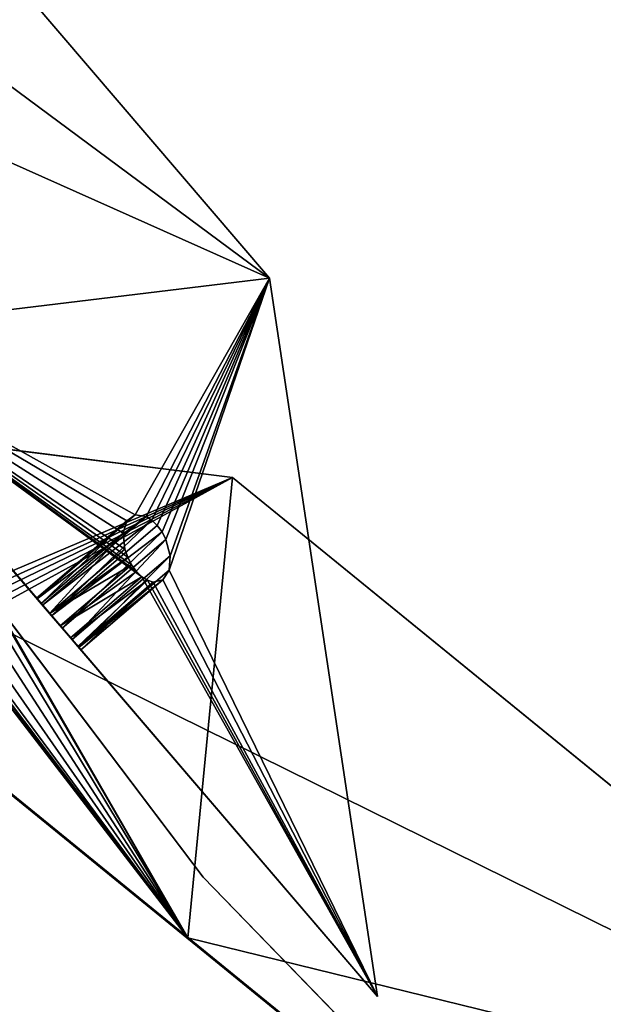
# Model space of a CAD drawing. Extents: x 0.3 to 17.2, y 0.3 to 17.2.
# Tile 45 of 256: x 4.011 to 4.511, y 4.713 to 5.558. Entities that reach past the tile are written whole.
import ezdxf

# ---------------------------------------------------------------- set-up
doc = ezdxf.new("R2010")
doc.units = 0
doc.header["$MEASUREMENT"] = 0
doc.layers.get('0').update_dxf_attribs({"linetype": 'CONTINUOUS'})

# ---------------------------------------------------------------- blocks, each defined once
blk = doc.blocks.new('LUXORE_PLAFON_STL_1')
at = {"color": 0}
for p, q in [((3.62924, 6.03237, -2.13297), (4.22491, 5.33583, -4.9316)), ((3.62924, 6.03237, -2.13297), (4.22491, 5.33583, -4.9316)), ((3.521, 5.65065, -1.53902), (4.31736, 4.71944, -5.2805)), ((3.521, 5.65065, -1.53902), (4.31736, 4.71944, -5.2805)), ((3.72198, 5.41217, -5.19685), (4.16789, 4.82168, -5.19685)), ((4.16789, 4.82168, -5.15748), (3.72198, 5.41217, -5.15748)), ((4.16789, 4.82168, -5.15748), (3.72198, 5.41217, -5.15748)), ((3.72198, 5.41217, -5.19685), (4.16789, 4.82168, -5.19685)), ((4.22491, 5.33583, -4.9316), (3.83102, 5.28814, -5.52556)), ((4.22491, 5.33583, -4.9316), (3.83102, 5.28814, -5.52556)), ((4.31736, 4.71944, -5.2805), (4.22491, 5.33583, -4.9316)), ((4.31736, 4.71944, -5.2805), (4.22491, 5.33583, -4.9316)), ((3.83102, 5.28814, -5.52556), (4.31736, 4.71944, -5.2805)), ((3.83102, 5.28814, -5.52556), (4.31736, 4.71944, -5.2805)), ((4.38523, 4.58129, -1.82259), (3.5369, 5.27261, -1.82259)), ((3.5369, 5.27261, -1.78322), (4.38523, 4.58129, -1.78322)), ((4.38523, 4.58129, -1.82259), (3.5369, 5.27261, -1.82259)), ((3.5369, 5.27261, -1.78322), (4.38523, 4.58129, -1.78322)), ((4.52466, 4.46842, -5.52556), (3.57483, 5.24246, -1.78407)), ((3.57483, 5.24246, -1.78407), (4.19324, 5.16466, -2.13297)), ((4.1549, 4.76974, -1.53902), (3.57483, 5.24246, -1.78407)), ((4.52466, 4.46842, -5.52556), (3.57483, 5.24246, -1.78407)), ((4.1549, 4.76974, -1.53902), (3.57483, 5.24246, -1.78407)), ((3.57483, 5.24246, -1.78407), (4.19324, 5.16466, -2.13297)), ((4.19324, 5.16466, -2.13297), (4.1549, 4.76974, -1.53902)), ((4.19324, 5.16466, -2.13297), (4.1549, 4.76974, -1.53902)), ((4.19324, 5.16466, -2.13297), (4.90371, 4.58567, -4.9316)), ((4.19324, 5.16466, -2.13297), (4.90371, 4.58567, -4.9316)), ((4.02553, 5.0607, -5.25247), (4.10973, 5.13271, -5.25247)), ((4.02553, 5.0607, -5.25247), (4.10973, 5.13271, -5.25247)), ((4.03016, 5.05527, -5.24028), (4.11912, 5.13134, -5.24028)), ((4.03016, 5.05527, -5.24028), (4.11912, 5.13134, -5.24028)), ((4.10973, 5.13271, -5.25247), (4.10262, 5.12748, -5.26659)), ((4.10973, 5.13271, -5.25247), (4.10262, 5.12748, -5.26659)), ((4.11912, 5.13134, -5.24028), (4.10973, 5.13271, -5.25247)), ((4.11912, 5.13134, -5.24028), (4.10973, 5.13271, -5.25247)), ((4.12399, 5.12822, -5.23581), (4.11912, 5.13134, -5.24028)), ((4.12399, 5.12822, -5.23581), (4.11912, 5.13134, -5.24028)), ((4.0251, 5.06119, -5.26659), (4.10262, 5.12748, -5.26659)), ((4.0251, 5.06119, -5.26659), (4.10262, 5.12748, -5.26659)), ((4.03016, 5.05527, -5.24028), (4.12399, 5.12822, -5.23581)), ((4.03016, 5.05527, -5.24028), (4.12399, 5.12822, -5.23581)), ((4.12399, 5.12822, -5.23581), (4.03796, 5.04616, -5.23279)), ((4.12399, 5.12822, -5.23581), (4.03796, 5.04616, -5.23279)), ((4.12862, 5.1237, -5.23279), (4.03796, 5.04616, -5.23279)), ((4.12862, 5.1237, -5.23279), (4.03796, 5.04616, -5.23279)), ((4.10262, 5.12748, -5.26659), (4.09941, 5.11686, -5.2794)), ((4.10262, 5.12748, -5.26659), (4.09941, 5.11686, -5.2794)), ((4.12862, 5.1237, -5.23279), (4.12399, 5.12822, -5.23581)), ((4.12862, 5.1237, -5.23279), (4.12399, 5.12822, -5.23581)), ((4.13272, 5.11802, -5.23141), (4.12862, 5.1237, -5.23279)), ((4.13272, 5.11802, -5.23141), (4.12862, 5.1237, -5.23279)), ((4.02899, 5.05664, -5.2794), (4.09941, 5.11686, -5.2794)), ((4.02899, 5.05664, -5.2794), (4.09941, 5.11686, -5.2794)), ((4.13272, 5.11802, -5.23141), (4.03796, 5.04616, -5.23279)), ((4.13272, 5.11802, -5.23141), (4.03796, 5.04616, -5.23279)), ((4.13272, 5.11802, -5.23141), (4.04712, 5.03545, -5.23173)), ((4.13272, 5.11802, -5.23141), (4.04712, 5.03545, -5.23173)), ((4.09941, 5.11686, -5.2794), (4.10084, 5.10328, -5.28795)), ((4.09941, 5.11686, -5.2794), (4.10084, 5.10328, -5.28795)), ((4.13607, 5.11152, -5.23173), (4.13272, 5.11802, -5.23141)), ((4.13607, 5.11152, -5.23173), (4.13272, 5.11802, -5.23141)), ((4.13607, 5.11152, -5.23173), (4.04712, 5.03545, -5.23173)), ((4.13607, 5.11152, -5.23173), (4.04712, 5.03545, -5.23173)), ((4.13975, 5.09761, -5.23735), (4.13607, 5.11152, -5.23173)), ((4.13975, 5.09761, -5.23735), (4.13607, 5.11152, -5.23173)), ((4.03631, 5.04809, -5.28795), (4.10084, 5.10328, -5.28795)), ((4.03631, 5.04809, -5.28795), (4.10084, 5.10328, -5.28795)), ((4.10323, 5.09634, -5.28997), (4.03631, 5.04809, -5.28795)), ((4.10323, 5.09634, -5.28997), (4.03631, 5.04809, -5.28795)), ((4.13975, 5.09761, -5.23735), (4.05555, 5.02559, -5.23735)), ((4.13975, 5.09761, -5.23735), (4.05555, 5.02559, -5.23735)), ((4.10084, 5.10328, -5.28795), (4.10323, 5.09634, -5.28997)), ((4.10084, 5.10328, -5.28795), (4.10323, 5.09634, -5.28997)), ((4.10323, 5.09634, -5.28997), (4.10657, 5.08984, -5.2903)), ((4.10323, 5.09634, -5.28997), (4.10657, 5.08984, -5.2903)), ((4.13883, 5.08514, -5.24835), (4.13975, 5.09761, -5.23735)), ((4.13883, 5.08514, -5.24835), (4.13975, 5.09761, -5.23735)), ((4.10657, 5.08984, -5.2903), (4.03631, 5.04809, -5.28795)), ((4.10657, 5.08984, -5.2903), (4.03631, 5.04809, -5.28795)), ((4.04536, 5.0375, -5.2903), (4.10657, 5.08984, -5.2903)), ((4.04536, 5.0375, -5.2903), (4.10657, 5.08984, -5.2903)), ((4.10657, 5.08984, -5.2903), (4.11068, 5.08417, -5.28891)), ((4.10657, 5.08984, -5.2903), (4.11068, 5.08417, -5.28891)), ((4.11068, 5.08417, -5.28891), (4.04536, 5.0375, -5.2903)), ((4.11068, 5.08417, -5.28891), (4.04536, 5.0375, -5.2903)), ((4.1153, 5.07964, -5.2859), (4.04536, 5.0375, -5.2903)), ((4.1153, 5.07964, -5.2859), (4.04536, 5.0375, -5.2903)), ((4.1153, 5.07964, -5.2859), (4.05409, 5.02729, -5.2859)), ((4.1153, 5.07964, -5.2859), (4.05409, 5.02729, -5.2859)), ((4.13883, 5.08514, -5.24835), (4.06131, 5.01885, -5.24835)), ((4.13883, 5.08514, -5.24835), (4.06131, 5.01885, -5.24835)), ((4.11068, 5.08417, -5.28891), (4.1153, 5.07964, -5.2859)), ((4.11068, 5.08417, -5.28891), (4.1153, 5.07964, -5.2859)), ((4.1153, 5.07964, -5.2859), (4.12018, 5.07652, -5.28143)), ((4.1153, 5.07964, -5.2859), (4.12018, 5.07652, -5.28143)), ((4.13352, 5.07698, -5.26221), (4.13883, 5.08514, -5.24835)), ((4.13352, 5.07698, -5.26221), (4.13883, 5.08514, -5.24835)), ((4.12018, 5.07652, -5.28143), (4.05409, 5.02729, -5.2859)), ((4.12018, 5.07652, -5.28143), (4.05409, 5.02729, -5.2859)), ((4.12018, 5.07652, -5.28143), (4.06049, 5.01981, -5.27576)), ((4.12018, 5.07652, -5.28143), (4.06049, 5.01981, -5.27576)), ((4.12503, 5.075, -5.27576), (4.06049, 5.01981, -5.27576)), ((4.12503, 5.075, -5.27576), (4.06049, 5.01981, -5.27576)), ((4.13352, 5.07698, -5.26221), (4.0631, 5.01676, -5.26221)), ((4.13352, 5.07698, -5.26221), (4.0631, 5.01676, -5.26221)), ((4.12018, 5.07652, -5.28143), (4.12503, 5.075, -5.27576)), ((4.12018, 5.07652, -5.28143), (4.12503, 5.075, -5.27576)), ((4.12503, 5.075, -5.27576), (4.13352, 5.07698, -5.26221)), ((4.12503, 5.075, -5.27576), (4.13352, 5.07698, -5.26221)), ((4.02899, 5.05664, -5.2794), (4.0251, 5.06119, -5.26659)), ((4.0251, 5.06119, -5.26659), (4.02553, 5.0607, -5.25247)), ((4.0251, 5.06119, -5.26659), (4.02553, 5.0607, -5.25247)), ((4.02899, 5.05664, -5.2794), (4.0251, 5.06119, -5.26659)), ((4.02553, 5.0607, -5.25247), (4.03016, 5.05527, -5.24028)), ((4.02553, 5.0607, -5.25247), (4.03016, 5.05527, -5.24028)), ((4.03631, 5.04809, -5.28795), (4.02899, 5.05664, -5.2794)), ((4.03631, 5.04809, -5.28795), (4.02899, 5.05664, -5.2794)), ((4.03016, 5.05527, -5.24028), (4.03796, 5.04616, -5.23279)), ((4.03016, 5.05527, -5.24028), (4.03796, 5.04616, -5.23279)), ((4.04536, 5.0375, -5.2903), (4.03631, 5.04809, -5.28795)), ((4.04536, 5.0375, -5.2903), (4.03631, 5.04809, -5.28795)), ((4.03796, 5.04616, -5.23279), (4.04712, 5.03545, -5.23173)), ((4.03796, 5.04616, -5.23279), (4.04712, 5.03545, -5.23173)), ((4.05409, 5.02729, -5.2859), (4.04536, 5.0375, -5.2903)), ((4.05409, 5.02729, -5.2859), (4.04536, 5.0375, -5.2903)), ((4.04712, 5.03545, -5.23173), (4.05555, 5.02559, -5.23735)), ((4.04712, 5.03545, -5.23173), (4.05555, 5.02559, -5.23735)), ((4.06049, 5.01981, -5.27576), (4.05409, 5.02729, -5.2859)), ((4.06049, 5.01981, -5.27576), (4.05409, 5.02729, -5.2859)), ((4.05555, 5.02559, -5.23735), (4.06131, 5.01885, -5.24835)), ((4.05555, 5.02559, -5.23735), (4.06131, 5.01885, -5.24835)), ((4.0631, 5.01676, -5.26221), (4.06049, 5.01981, -5.27576)), ((4.0631, 5.01676, -5.26221), (4.06049, 5.01981, -5.27576)), ((4.06131, 5.01885, -5.24835), (4.0631, 5.01676, -5.26221)), ((4.06131, 5.01885, -5.24835), (4.0631, 5.01676, -5.26221)), ((4.16789, 4.82168, -5.19685), (4.68299, 4.29047, -5.19685)), ((4.68299, 4.29047, -5.15748), (4.16789, 4.82168, -5.15748)), ((4.16789, 4.82168, -5.15748), (4.16789, 4.82168, -5.19685)), ((4.16789, 4.82168, -5.15748), (4.16789, 4.82168, -5.19685)), ((4.68299, 4.29047, -5.15748), (4.16789, 4.82168, -5.15748)), ((4.16789, 4.82168, -5.19685), (4.68299, 4.29047, -5.19685)), ((4.1549, 4.76974, -1.53902), (5.10474, 3.9957, -5.2805)), ((4.1549, 4.76974, -1.53902), (5.10474, 3.9957, -5.2805))]:
    blk.add_line(p, q, dxfattribs=at)
mesh = blk.add_polyface(dxfattribs=at)
corners = [(1.90166, 9.4846, -1.84228), (1.90166, 7.94244, -1.84228), (1.85836, 8.71352, -1.84228), (2.03103, 10.24599, -1.84228), (2.03103, 7.18105, -1.84228), (2.24483, 10.98811, -1.84228), (2.14824, 9.09775, -1.84228), (2.23745, 9.86102, -1.84228), (2.41467, 10.60876, -1.84228), (2.54037, 11.70162, -1.84228), (2.6775, 11.33088, -1.84228), (2.91395, 12.37755, -1.84228), (3.02239, 12.0176, -1.84228), (3.36085, 13.00741, -1.84228), (3.44466, 12.65964, -1.84228), (3.87547, 13.58327, -1.84228), (3.93862, 13.24831, -1.84228), (4.45133, 14.09788, -1.84228), (4.49758, 13.77566, -1.84228), (5.08119, 14.54479, -1.84228), (5.11398, 14.23456, -1.84228), (5.75712, 14.91837, -1.84228), (5.77948, 14.61879, -1.84228), (6.47063, 15.21391, -1.84228), (6.4851, 14.92316, -1.84228), (7.21275, 15.42771, -1.84228), (7.22127, 15.14356, -1.84228), (7.97414, 15.55708, -1.84228), (7.97806, 15.277, -1.84228), (8.74522, 15.60038, -1.84228), (8.74522, 15.32168, -1.84228), (9.5163, 15.55708, -1.84228), (9.51238, 15.277, -1.84228), (10.26917, 15.14356, -1.84228), (10.27769, 15.42771, -1.84228), (11.00534, 14.92316, -1.84228), (11.0198, 15.21391, -1.84228), (11.71096, 14.61879, -1.84228), (11.73332, 14.91837, -1.84228), (12.37646, 14.23456, -1.84228), (12.40925, 14.54479, -1.84228), (12.99286, 13.77566, -1.84228), (13.03911, 14.09788, -1.84228), (13.55182, 13.24831, -1.84228), (13.61496, 13.58327, -1.84228), (14.04578, 12.65964, -1.84228), (14.12958, 13.00741, -1.84228), (14.46805, 12.0176, -1.84228), (14.57649, 12.37755, -1.84228), (14.81294, 11.33088, -1.84228), (14.95007, 11.70162, -1.84228), (15.07577, 10.60876, -1.84228), (15.24561, 10.98811, -1.84228), (15.25298, 9.86102, -1.84228), (15.45941, 10.24599, -1.84228), (15.3422, 9.09775, -1.84228), (15.3422, 8.32929, -1.84228), (2.14824, 8.32929, -1.84228), (2.24483, 6.43893, -1.84228), (2.23745, 7.56603, -1.84228), (2.41467, 6.81828, -1.84228), (2.54037, 5.72542, -1.84228), (2.6775, 6.09616, -1.84228), (2.91395, 5.04949, -1.84228), (3.02239, 5.40944, -1.84228), (3.36085, 4.41963, -1.84228), (3.44466, 4.7674, -1.84228), (3.87547, 3.84377, -1.84228), (3.93862, 4.17873, -1.84228), (4.45133, 3.32916, -1.84228), (4.49758, 3.65138, -1.84228), (5.08119, 2.88225, -1.84228), (5.11398, 3.19248, -1.84228), (5.75712, 2.50867, -1.84228), (5.77948, 2.80825, -1.84228), (6.47063, 2.21313, -1.84228), (6.4851, 2.50388, -1.84228), (7.21275, 1.99933, -1.84228), (7.22127, 2.28349, -1.84228), (7.97414, 1.86996, -1.84228), (7.97806, 2.15004, -1.84228), (8.74522, 1.82666, -1.84228), (8.74522, 2.10536, -1.84228), (9.51238, 2.15004, -1.84228), (9.5163, 1.86996, -1.84228), (10.26917, 2.28349, -1.84228), (10.27769, 1.99933, -1.84228), (11.00534, 2.50388, -1.84228), (11.0198, 2.21313, -1.84228), (11.71096, 2.80825, -1.84228), (11.73332, 2.50867, -1.84228), (12.37646, 3.19248, -1.84228), (12.40925, 2.88225, -1.84228), (12.99286, 3.65138, -1.84228), (13.03911, 3.32916, -1.84228), (13.55182, 4.17873, -1.84228), (13.61496, 3.84377, -1.84228), (14.04578, 4.7674, -1.84228), (14.12958, 4.41963, -1.84228), (14.46805, 5.40944, -1.84228), (14.57649, 5.04949, -1.84228), (14.81294, 6.09616, -1.84228), (14.95007, 5.72542, -1.84228), (15.07577, 6.81828, -1.84228), (15.24561, 6.43893, -1.84228), (15.25298, 7.56603, -1.84228), (15.45941, 7.18105, -1.84228), (15.58878, 9.4846, -1.84228), (15.58878, 7.94244, -1.84228), (15.63208, 8.71352, -1.84228)]
mesh.append_faces([[corners[k] for k in face] for face in [(0, 1, 2), (108, 107, 109)]], dxfattribs={"vtx0": -1, "color": 0})
mesh.append_faces([[corners[k] for k in face] for face in [(1, 3, 4), (6, 5, 7), (7, 5, 8), (8, 9, 10), (10, 11, 12), (12, 13, 14), (14, 15, 16), (16, 17, 18), (18, 19, 20), (20, 21, 22), (22, 23, 24), (24, 25, 26), (26, 27, 28), (28, 29, 30), (30, 31, 32), (32, 31, 33), (33, 34, 35), (35, 36, 37), (37, 38, 39), (39, 40, 41), (41, 42, 43), (43, 44, 45), (45, 46, 47), (47, 48, 49), (49, 50, 51), (51, 52, 53), (53, 54, 55), (55, 54, 56), (4, 57, 58), (57, 4, 6), (58, 60, 61), (61, 62, 63), (63, 64, 65), (65, 66, 67), (67, 68, 69), (69, 70, 71), (71, 72, 73), (73, 74, 75), (75, 76, 77), (77, 78, 79), (79, 80, 81), (81, 83, 84), (84, 85, 86), (86, 87, 88), (88, 89, 90), (90, 91, 92), (92, 93, 94), (94, 95, 96), (96, 97, 98), (98, 99, 100), (100, 101, 102), (102, 103, 104), (104, 105, 106), (106, 107, 108)]], dxfattribs={"vtx0": -1, "vtx1": -1, "color": 0})
mesh.append_faces([[corners[k] for k in face] for face in [(4, 5, 6), (106, 56, 54)]], dxfattribs={"vtx0": -1, "vtx1": -1, "vtx2": -1, "color": 0})
mesh.append_faces([[corners[k] for k in face] for face in [(1, 0, 3), (4, 3, 5), (8, 5, 9), (10, 9, 11), (12, 11, 13), (14, 13, 15), (16, 15, 17), (18, 17, 19), (20, 19, 21), (22, 21, 23), (24, 23, 25), (26, 25, 27), (28, 27, 29), (30, 29, 31), (33, 31, 34), (35, 34, 36), (37, 36, 38), (39, 38, 40), (41, 40, 42), (43, 42, 44), (45, 44, 46), (47, 46, 48), (49, 48, 50), (51, 50, 52), (53, 52, 54), (58, 57, 59), (58, 59, 60), (61, 60, 62), (63, 62, 64), (65, 64, 66), (67, 66, 68), (69, 68, 70), (71, 70, 72), (73, 72, 74), (75, 74, 76), (77, 76, 78), (79, 78, 80), (81, 80, 82), (81, 82, 83), (84, 83, 85), (86, 85, 87), (88, 87, 89), (90, 89, 91), (92, 91, 93), (94, 93, 95), (96, 95, 97), (98, 97, 99), (100, 99, 101), (102, 101, 103), (104, 103, 105), (106, 105, 56), (106, 54, 107)]], dxfattribs={"vtx0": -1, "vtx2": -1, "color": 0})
mesh = blk.add_polyface(dxfattribs=at)
corners = [(1.90166, 7.94244, -1.82259), (1.90166, 9.4846, -1.82259), (1.85836, 8.71352, -1.82259), (2.03103, 7.18105, -1.82259), (2.03103, 10.24599, -1.82259), (2.24483, 6.43893, -1.82259), (2.14824, 8.32929, -1.82259), (2.23745, 7.56603, -1.82259), (2.41467, 6.81828, -1.82259), (2.54037, 5.72542, -1.82259), (2.6775, 6.09616, -1.82259), (2.91395, 5.04949, -1.82259), (3.02239, 5.40944, -1.82259), (3.36085, 4.41963, -1.82259), (3.44466, 4.7674, -1.82259), (3.87547, 3.84377, -1.82259), (3.93862, 4.17873, -1.82259), (4.45133, 3.32916, -1.82259), (4.49758, 3.65138, -1.82259), (5.08119, 2.88225, -1.82259), (5.11398, 3.19248, -1.82259), (5.75712, 2.50867, -1.82259), (5.77948, 2.80825, -1.82259), (6.47063, 2.21313, -1.82259), (6.4851, 2.50388, -1.82259), (7.21275, 1.99933, -1.82259), (7.22127, 2.28349, -1.82259), (7.97414, 1.86996, -1.82259), (7.97806, 2.15004, -1.82259), (8.74522, 1.82666, -1.82259), (8.74522, 2.10536, -1.82259), (9.5163, 1.86996, -1.82259), (9.51238, 2.15004, -1.82259), (10.26917, 2.28349, -1.82259), (10.27769, 1.99933, -1.82259), (11.00534, 2.50388, -1.82259), (11.0198, 2.21313, -1.82259), (11.71096, 2.80825, -1.82259), (11.73332, 2.50867, -1.82259), (12.37646, 3.19248, -1.82259), (12.40925, 2.88225, -1.82259), (12.99286, 3.65138, -1.82259), (13.03911, 3.32916, -1.82259), (13.55182, 4.17873, -1.82259), (13.61496, 3.84377, -1.82259), (14.04578, 4.7674, -1.82259), (14.12958, 4.41963, -1.82259), (14.46805, 5.40944, -1.82259), (14.57649, 5.04949, -1.82259), (14.81294, 6.09616, -1.82259), (14.95007, 5.72542, -1.82259), (15.07577, 6.81828, -1.82259), (15.24561, 6.43893, -1.82259), (15.25298, 7.56603, -1.82259), (15.45941, 7.18105, -1.82259), (15.3422, 8.32929, -1.82259), (15.3422, 9.09775, -1.82259), (2.14824, 9.09775, -1.82259), (2.24483, 10.98811, -1.82259), (2.23745, 9.86102, -1.82259), (2.41467, 10.60876, -1.82259), (2.54037, 11.70162, -1.82259), (2.6775, 11.33088, -1.82259), (2.91395, 12.37755, -1.82259), (3.02239, 12.0176, -1.82259), (3.36085, 13.00741, -1.82259), (3.44466, 12.65964, -1.82259), (3.87547, 13.58327, -1.82259), (3.93862, 13.24831, -1.82259), (4.45133, 14.09788, -1.82259), (4.49758, 13.77566, -1.82259), (5.08119, 14.54479, -1.82259), (5.11398, 14.23456, -1.82259), (5.75712, 14.91837, -1.82259), (5.77948, 14.61879, -1.82259), (6.47063, 15.21391, -1.82259), (6.4851, 14.92316, -1.82259), (7.21275, 15.42771, -1.82259), (7.22127, 15.14356, -1.82259), (7.97414, 15.55708, -1.82259), (7.97806, 15.277, -1.82259), (8.74522, 15.60038, -1.82259), (8.74522, 15.32168, -1.82259), (9.51238, 15.277, -1.82259), (9.5163, 15.55708, -1.82259), (10.26917, 15.14356, -1.82259), (10.27769, 15.42771, -1.82259), (11.00534, 14.92316, -1.82259), (11.0198, 15.21391, -1.82259), (11.71096, 14.61879, -1.82259), (11.73332, 14.91837, -1.82259), (12.37646, 14.23456, -1.82259), (12.40925, 14.54479, -1.82259), (12.99286, 13.77566, -1.82259), (13.03911, 14.09788, -1.82259), (13.55182, 13.24831, -1.82259), (13.61496, 13.58327, -1.82259), (14.04578, 12.65964, -1.82259), (14.12958, 13.00741, -1.82259), (14.46805, 12.0176, -1.82259), (14.57649, 12.37755, -1.82259), (14.81294, 11.33088, -1.82259), (14.95007, 11.70162, -1.82259), (15.07577, 10.60876, -1.82259), (15.24561, 10.98811, -1.82259), (15.25298, 9.86102, -1.82259), (15.45941, 10.24599, -1.82259), (15.58878, 7.94244, -1.82259), (15.58878, 9.4846, -1.82259), (15.63208, 8.71352, -1.82259)]
mesh.append_faces([[corners[k] for k in face] for face in [(0, 1, 2), (108, 107, 109)]], dxfattribs={"vtx0": -1, "color": 0})
mesh.append_faces([[corners[k] for k in face] for face in [(1, 3, 4), (6, 5, 7), (7, 5, 8), (8, 9, 10), (10, 11, 12), (12, 13, 14), (14, 15, 16), (16, 17, 18), (18, 19, 20), (20, 21, 22), (22, 23, 24), (24, 25, 26), (26, 27, 28), (28, 29, 30), (30, 31, 32), (32, 31, 33), (33, 34, 35), (35, 36, 37), (37, 38, 39), (39, 40, 41), (41, 42, 43), (43, 44, 45), (45, 46, 47), (47, 48, 49), (49, 50, 51), (51, 52, 53), (53, 54, 55), (55, 54, 56), (4, 57, 58), (57, 4, 6), (58, 60, 61), (61, 62, 63), (63, 64, 65), (65, 66, 67), (67, 68, 69), (69, 70, 71), (71, 72, 73), (73, 74, 75), (75, 76, 77), (77, 78, 79), (79, 80, 81), (81, 83, 84), (84, 85, 86), (86, 87, 88), (88, 89, 90), (90, 91, 92), (92, 93, 94), (94, 95, 96), (96, 97, 98), (98, 99, 100), (100, 101, 102), (102, 103, 104), (104, 105, 106), (106, 107, 108)]], dxfattribs={"vtx0": -1, "vtx1": -1, "color": 0})
mesh.append_faces([[corners[k] for k in face] for face in [(4, 5, 6), (106, 56, 54)]], dxfattribs={"vtx0": -1, "vtx1": -1, "vtx2": -1, "color": 0})
mesh.append_faces([[corners[k] for k in face] for face in [(1, 0, 3), (4, 3, 5), (8, 5, 9), (10, 9, 11), (12, 11, 13), (14, 13, 15), (16, 15, 17), (18, 17, 19), (20, 19, 21), (22, 21, 23), (24, 23, 25), (26, 25, 27), (28, 27, 29), (30, 29, 31), (33, 31, 34), (35, 34, 36), (37, 36, 38), (39, 38, 40), (41, 40, 42), (43, 42, 44), (45, 44, 46), (47, 46, 48), (49, 48, 50), (51, 50, 52), (53, 52, 54), (58, 57, 59), (58, 59, 60), (61, 60, 62), (63, 62, 64), (65, 64, 66), (67, 66, 68), (69, 68, 70), (71, 70, 72), (73, 72, 74), (75, 74, 76), (77, 76, 78), (79, 78, 80), (81, 80, 82), (81, 82, 83), (84, 83, 85), (86, 85, 87), (88, 87, 89), (90, 89, 91), (92, 91, 93), (94, 93, 95), (96, 95, 97), (98, 97, 99), (100, 99, 101), (102, 101, 103), (104, 103, 105), (106, 105, 56), (106, 54, 107)]], dxfattribs={"vtx0": -1, "vtx2": -1, "color": 0})
mesh = blk.add_polyface(dxfattribs=at)
corners = [(3.03466, 6.21934, -1.78407), (4.22491, 5.33583, -4.9316), (3.83102, 5.28814, -5.52556), (3.62924, 6.03237, -2.13297)]
mesh.append_faces([[corners[k] for k in face] for face in [(0, 1, 2), (1, 0, 3)]], dxfattribs={"vtx0": -1, "color": 0})
mesh = blk.add_polyface(dxfattribs=at)
corners = [(3.521, 5.65065, -1.53902), (3.32548, 5.87928, -1.79122), (3.32726, 5.87719, -1.80508), (3.31971, 5.88603, -1.78022), (3.31128, 5.89588, -1.7746), (3.03466, 6.21934, -1.78407), (3.30212, 5.90659, -1.77566), (3.29433, 5.91571, -1.78314), (3.28969, 5.92113, -1.79534), (3.28927, 5.92162, -1.80946), (4.31736, 4.71944, -5.2805), (4.06131, 5.01885, -5.24835), (4.0631, 5.01676, -5.26221), (4.05555, 5.02559, -5.23735), (4.04712, 5.03545, -5.23173), (4.03796, 5.04616, -5.23279), (4.03016, 5.05527, -5.24028), (4.02553, 5.0607, -5.25247), (4.0251, 5.06119, -5.26659), (3.83102, 5.28814, -5.52556), (3.31826, 5.88773, -1.82877), (3.30953, 5.89793, -1.83317), (3.32466, 5.88024, -1.81863), (3.30047, 5.90852, -1.83082), (3.29316, 5.91707, -1.82226), (4.05409, 5.02729, -5.2859), (4.06049, 5.01981, -5.27576), (4.04536, 5.0375, -5.2903), (4.03631, 5.04809, -5.28795), (4.02899, 5.05664, -5.2794)]
mesh.append_faces([[corners[k] for k in face] for face in [(1, 0, 3), (3, 0, 4), (4, 5, 6), (6, 5, 7), (7, 5, 8), (8, 5, 9), (11, 0, 13), (13, 0, 14), (14, 0, 15), (15, 0, 16), (16, 0, 17), (17, 0, 18), (19, 21, 5), (20, 0, 22), (22, 0, 2), (10, 25, 19), (25, 10, 26), (26, 10, 12)]], dxfattribs={"vtx0": -1, "vtx1": -1, "color": 0})
mesh.append_faces([[corners[k] for k in face] for face in [(18, 0, 19), (19, 0, 20)]], dxfattribs={"vtx0": -1, "vtx1": -1, "vtx2": -1, "color": 0})
mesh.append_faces([[corners[k] for k in face] for face in [(0, 1, 2), (4, 0, 5), (10, 11, 12), (11, 10, 0), (19, 20, 21), (5, 21, 23), (5, 23, 24), (5, 24, 9), (19, 25, 27), (19, 27, 28), (19, 28, 29), (19, 29, 18)]], dxfattribs={"vtx0": -1, "vtx2": -1, "color": 0})
mesh = blk.add_polyface(dxfattribs=at)
corners = [(4.22491, 5.33583, -4.9316), (3.521, 5.65065, -1.53902), (4.31736, 4.71944, -5.2805), (3.62924, 6.03237, -2.13297)]
mesh.append_faces([[corners[k] for k in face] for face in [(0, 1, 2), (1, 0, 3)]], dxfattribs={"vtx0": -1, "color": 0})
mesh = blk.add_polyface(dxfattribs=at)
corners = [(3.72198, 5.41217, -5.19685), (4.16789, 4.82168, -5.15748), (4.16789, 4.82168, -5.19685), (3.72198, 5.41217, -5.15748)]
mesh.append_faces([[corners[k] for k in face] for face in [(0, 1, 2), (1, 0, 3)]], dxfattribs={"vtx0": -1, "color": 0})
mesh = blk.add_polyface(dxfattribs=at)
corners = [(4.31736, 4.71944, -5.2805), (4.12018, 5.07652, -5.28143), (4.12503, 5.075, -5.27576), (4.1153, 5.07964, -5.2859), (3.83102, 5.28814, -5.52556), (4.11068, 5.08417, -5.28891), (4.10657, 5.08984, -5.2903), (4.10323, 5.09634, -5.28997), (4.10084, 5.10328, -5.28795), (4.09941, 5.11686, -5.2794), (4.10262, 5.12748, -5.26659), (4.10973, 5.13271, -5.25247), (4.13883, 5.08514, -5.24835), (4.22491, 5.33583, -4.9316), (4.13352, 5.07698, -5.26221), (4.13975, 5.09761, -5.23735), (4.13607, 5.11152, -5.23173), (4.13272, 5.11802, -5.23141), (4.12862, 5.1237, -5.23279), (4.12399, 5.12822, -5.23581), (4.11912, 5.13134, -5.24028)]
mesh.append_faces([[corners[k] for k in face] for face in [(1, 0, 3), (3, 4, 5), (5, 4, 6), (6, 4, 7), (7, 4, 8), (8, 4, 9), (9, 4, 10), (10, 4, 11), (0, 12, 13), (12, 0, 14), (14, 0, 2), (13, 11, 4)]], dxfattribs={"vtx0": -1, "vtx1": -1, "color": 0})
mesh.append_faces([[corners[k] for k in face] for face in [(0, 1, 2), (3, 0, 4), (13, 12, 15), (13, 15, 16), (13, 16, 17), (13, 17, 18), (13, 18, 19), (13, 19, 20), (13, 20, 11)]], dxfattribs={"vtx0": -1, "vtx2": -1, "color": 0})
mesh = blk.add_polyface(dxfattribs=at)
corners = [(3.5369, 5.27261, -1.78322), (4.38523, 4.58129, -1.82259), (3.5369, 5.27261, -1.82259), (4.38523, 4.58129, -1.78322)]
mesh.append_faces([[corners[k] for k in face] for face in [(0, 1, 2), (1, 0, 3)]], dxfattribs={"vtx0": -1, "color": 0})
mesh = blk.add_polyface(dxfattribs=at)
corners = [(3.57483, 5.24246, -1.78407), (4.90371, 4.58567, -4.9316), (4.52466, 4.46842, -5.52556), (4.19324, 5.16466, -2.13297)]
mesh.append_faces([[corners[k] for k in face] for face in [(0, 1, 2), (1, 0, 3)]], dxfattribs={"vtx0": -1, "color": 0})
mesh = blk.add_polyface(dxfattribs=at)
corners = [(5.10474, 3.9957, -5.2805), (4.78032, 4.26008, -5.2903), (4.52466, 4.46842, -5.52556), (4.79073, 4.25159, -5.2859), (4.79836, 4.24537, -5.27576), (4.80147, 4.24284, -5.26221), (4.79934, 4.24457, -5.24835), (4.1549, 4.76974, -1.53902), (4.79246, 4.25018, -5.23735), (4.78241, 4.25837, -5.23173), (3.91308, 4.96681, -1.82877), (3.90267, 4.97529, -1.83317), (3.92071, 4.96059, -1.81863), (3.92382, 4.95805, -1.80508), (3.92169, 4.95979, -1.79122), (3.91481, 4.9654, -1.78022), (3.90476, 4.97359, -1.7746), (4.75615, 4.27977, -5.26659), (3.57483, 5.24246, -1.78407), (4.76079, 4.27599, -5.2794), (4.76951, 4.26888, -5.28795), (4.75666, 4.27936, -5.25247), (4.76219, 4.27485, -5.24028), (4.77148, 4.26728, -5.23279), (3.89186, 4.9841, -1.83082), (3.88314, 4.9912, -1.82226), (3.8785, 4.99498, -1.80946), (3.87901, 4.99457, -1.79534), (3.88454, 4.99007, -1.78314), (3.89383, 4.98249, -1.77566)]
mesh.append_faces([[corners[k] for k in face] for face in [(0, 1, 2), (1, 0, 3), (3, 0, 4), (4, 0, 5), (5, 0, 6), (6, 7, 8), (8, 7, 9), (10, 7, 12), (12, 7, 13), (13, 7, 14), (14, 7, 15), (15, 7, 16), (2, 17, 18), (17, 2, 19), (19, 2, 20), (20, 2, 1), (18, 28, 7)]], dxfattribs={"vtx0": -1, "vtx1": -1, "color": 0})
mesh.append_faces([[corners[k] for k in face] for face in [(9, 7, 10), (18, 9, 11)]], dxfattribs={"vtx0": -1, "vtx1": -1, "vtx2": -1, "color": 0})
mesh.append_faces([[corners[k] for k in face] for face in [(6, 0, 7), (9, 10, 11), (18, 17, 21), (18, 21, 22), (18, 22, 23), (18, 23, 9), (18, 11, 24), (18, 24, 25), (18, 25, 26), (18, 26, 27), (18, 27, 28), (7, 28, 29), (7, 29, 16)]], dxfattribs={"vtx0": -1, "vtx2": -1, "color": 0})
mesh = blk.add_polyface(dxfattribs=at)
corners = [(4.19324, 5.16466, -2.13297), (3.97109, 5.07052, -1.83284), (3.97767, 5.06733, -1.83317), (3.57483, 5.24246, -1.78407), (3.9641, 5.07274, -1.83082), (3.95049, 5.07384, -1.82226), (3.93995, 5.07038, -1.80946), (3.93489, 5.06315, -1.79534), (3.93648, 5.0538, -1.78314), (3.93971, 5.049, -1.77867), (4.1549, 4.76974, -1.53902), (3.94435, 5.04448, -1.77566), (3.95012, 5.04051, -1.77428), (3.99131, 5.05404, -1.8243), (3.98808, 5.05884, -1.82877), (3.98344, 5.06336, -1.83178), (3.99295, 5.04923, -1.81863), (3.99117, 5.04069, -1.80508), (3.98313, 5.03519, -1.79122), (3.9707, 5.03397, -1.78022), (3.9567, 5.03733, -1.7746)]
mesh.append_faces([[corners[k] for k in face] for face in [(1, 3, 4), (4, 3, 5), (5, 3, 6), (6, 3, 7), (7, 3, 8), (8, 3, 9), (9, 10, 11), (11, 10, 12), (0, 13, 10), (13, 0, 14), (14, 0, 15), (15, 0, 2)]], dxfattribs={"vtx0": -1, "vtx1": -1, "color": 0})
mesh.append_faces([[corners[k] for k in face] for face in [(0, 1, 2), (1, 0, 3), (9, 3, 10), (10, 13, 16), (10, 16, 17), (10, 17, 18), (10, 18, 19), (10, 19, 20), (10, 20, 12)]], dxfattribs={"vtx0": -1, "vtx2": -1, "color": 0})
mesh = blk.add_polyface(dxfattribs=at)
corners = [(4.90371, 4.58567, -4.9316), (4.1549, 4.76974, -1.53902), (5.10474, 3.9957, -5.2805), (4.19324, 5.16466, -2.13297)]
mesh.append_faces([[corners[k] for k in face] for face in [(0, 1, 2), (1, 0, 3)]], dxfattribs={"vtx0": -1, "color": 0})
mesh = blk.add_polyface(dxfattribs=at)
corners = [(4.10973, 5.13271, -5.25247), (4.0251, 5.06119, -5.26659), (4.10262, 5.12748, -5.26659), (4.02553, 5.0607, -5.25247)]
mesh.append_faces([[corners[k] for k in face] for face in [(0, 1, 2), (1, 0, 3)]], dxfattribs={"vtx0": -1, "color": 0})
mesh = blk.add_polyface(dxfattribs=at)
corners = [(4.11912, 5.13134, -5.24028), (4.02553, 5.0607, -5.25247), (4.10973, 5.13271, -5.25247), (4.03016, 5.05527, -5.24028)]
mesh.append_faces([[corners[k] for k in face] for face in [(0, 1, 2), (1, 0, 3)]], dxfattribs={"vtx0": -1, "color": 0})
mesh = blk.add_polyface(dxfattribs=at)
corners = [(4.12399, 5.12822, -5.23581), (4.03016, 5.05527, -5.24028), (4.11912, 5.13134, -5.24028)]
mesh.append_faces([[corners[k] for k in face] for face in [(0, 1, 2)]], dxfattribs={"color": 0})
mesh = blk.add_polyface(dxfattribs=at)
corners = [(4.10262, 5.12748, -5.26659), (4.02899, 5.05664, -5.2794), (4.09941, 5.11686, -5.2794), (4.0251, 5.06119, -5.26659)]
mesh.append_faces([[corners[k] for k in face] for face in [(0, 1, 2), (1, 0, 3)]], dxfattribs={"vtx0": -1, "color": 0})
mesh = blk.add_polyface(dxfattribs=at)
corners = [(4.12399, 5.12822, -5.23581), (4.03796, 5.04616, -5.23279), (4.03016, 5.05527, -5.24028)]
mesh.append_faces([[corners[k] for k in face] for face in [(0, 1, 2)]], dxfattribs={"color": 0})
mesh = blk.add_polyface(dxfattribs=at)
corners = [(4.12862, 5.1237, -5.23279), (4.03796, 5.04616, -5.23279), (4.12399, 5.12822, -5.23581)]
mesh.append_faces([[corners[k] for k in face] for face in [(0, 1, 2)]], dxfattribs={"color": 0})
mesh = blk.add_polyface(dxfattribs=at)
corners = [(4.13272, 5.11802, -5.23141), (4.03796, 5.04616, -5.23279), (4.12862, 5.1237, -5.23279)]
mesh.append_faces([[corners[k] for k in face] for face in [(0, 1, 2)]], dxfattribs={"color": 0})
mesh = blk.add_polyface(dxfattribs=at)
corners = [(4.03631, 5.04809, -5.28795), (4.09941, 5.11686, -5.2794), (4.02899, 5.05664, -5.2794), (4.10084, 5.10328, -5.28795)]
mesh.append_faces([[corners[k] for k in face] for face in [(0, 1, 2), (1, 0, 3)]], dxfattribs={"vtx0": -1, "color": 0})
mesh = blk.add_polyface(dxfattribs=at)
corners = [(4.13272, 5.11802, -5.23141), (4.04712, 5.03545, -5.23173), (4.03796, 5.04616, -5.23279)]
mesh.append_faces([[corners[k] for k in face] for face in [(0, 1, 2)]], dxfattribs={"color": 0})
mesh = blk.add_polyface(dxfattribs=at)
corners = [(4.13607, 5.11152, -5.23173), (4.04712, 5.03545, -5.23173), (4.13272, 5.11802, -5.23141)]
mesh.append_faces([[corners[k] for k in face] for face in [(0, 1, 2)]], dxfattribs={"color": 0})
mesh = blk.add_polyface(dxfattribs=at)
corners = [(4.13607, 5.11152, -5.23173), (4.05555, 5.02559, -5.23735), (4.04712, 5.03545, -5.23173), (4.13975, 5.09761, -5.23735)]
mesh.append_faces([[corners[k] for k in face] for face in [(0, 1, 2), (1, 0, 3)]], dxfattribs={"vtx0": -1, "color": 0})
mesh = blk.add_polyface(dxfattribs=at)
corners = [(4.10323, 5.09634, -5.28997), (4.10084, 5.10328, -5.28795), (4.03631, 5.04809, -5.28795)]
mesh.append_faces([[corners[k] for k in face] for face in [(0, 1, 2)]], dxfattribs={"color": 0})
mesh = blk.add_polyface(dxfattribs=at)
corners = [(4.10657, 5.08984, -5.2903), (4.10323, 5.09634, -5.28997), (4.03631, 5.04809, -5.28795)]
mesh.append_faces([[corners[k] for k in face] for face in [(0, 1, 2)]], dxfattribs={"color": 0})
mesh = blk.add_polyface(dxfattribs=at)
corners = [(4.13975, 5.09761, -5.23735), (4.06131, 5.01885, -5.24835), (4.05555, 5.02559, -5.23735), (4.13883, 5.08514, -5.24835)]
mesh.append_faces([[corners[k] for k in face] for face in [(0, 1, 2), (1, 0, 3)]], dxfattribs={"vtx0": -1, "color": 0})
mesh = blk.add_polyface(dxfattribs=at)
corners = [(4.10657, 5.08984, -5.2903), (4.03631, 5.04809, -5.28795), (4.04536, 5.0375, -5.2903)]
mesh.append_faces([[corners[k] for k in face] for face in [(0, 1, 2)]], dxfattribs={"color": 0})
mesh = blk.add_polyface(dxfattribs=at)
corners = [(4.11068, 5.08417, -5.28891), (4.10657, 5.08984, -5.2903), (4.04536, 5.0375, -5.2903)]
mesh.append_faces([[corners[k] for k in face] for face in [(0, 1, 2)]], dxfattribs={"color": 0})
mesh = blk.add_polyface(dxfattribs=at)
corners = [(4.1153, 5.07964, -5.2859), (4.11068, 5.08417, -5.28891), (4.04536, 5.0375, -5.2903)]
mesh.append_faces([[corners[k] for k in face] for face in [(0, 1, 2)]], dxfattribs={"color": 0})
mesh = blk.add_polyface(dxfattribs=at)
corners = [(4.1153, 5.07964, -5.2859), (4.04536, 5.0375, -5.2903), (4.05409, 5.02729, -5.2859)]
mesh.append_faces([[corners[k] for k in face] for face in [(0, 1, 2)]], dxfattribs={"color": 0})
mesh = blk.add_polyface(dxfattribs=at)
corners = [(4.12018, 5.07652, -5.28143), (4.1153, 5.07964, -5.2859), (4.05409, 5.02729, -5.2859)]
mesh.append_faces([[corners[k] for k in face] for face in [(0, 1, 2)]], dxfattribs={"color": 0})
mesh = blk.add_polyface(dxfattribs=at)
corners = [(4.06131, 5.01885, -5.24835), (4.13352, 5.07698, -5.26221), (4.0631, 5.01676, -5.26221), (4.13883, 5.08514, -5.24835)]
mesh.append_faces([[corners[k] for k in face] for face in [(0, 1, 2), (1, 0, 3)]], dxfattribs={"vtx0": -1, "color": 0})
mesh = blk.add_polyface(dxfattribs=at)
corners = [(4.12018, 5.07652, -5.28143), (4.05409, 5.02729, -5.2859), (4.06049, 5.01981, -5.27576)]
mesh.append_faces([[corners[k] for k in face] for face in [(0, 1, 2)]], dxfattribs={"color": 0})
mesh = blk.add_polyface(dxfattribs=at)
corners = [(4.0631, 5.01676, -5.26221), (4.12503, 5.075, -5.27576), (4.06049, 5.01981, -5.27576), (4.13352, 5.07698, -5.26221)]
mesh.append_faces([[corners[k] for k in face] for face in [(0, 1, 2), (1, 0, 3)]], dxfattribs={"vtx0": -1, "color": 0})
mesh = blk.add_polyface(dxfattribs=at)
corners = [(4.12503, 5.075, -5.27576), (4.12018, 5.07652, -5.28143), (4.06049, 5.01981, -5.27576)]
mesh.append_faces([[corners[k] for k in face] for face in [(0, 1, 2)]], dxfattribs={"color": 0})
mesh = blk.add_polyface(dxfattribs=at)
corners = [(4.16789, 4.82168, -5.19685), (4.68299, 4.29047, -5.15748), (4.68299, 4.29047, -5.19685), (4.16789, 4.82168, -5.15748)]
mesh.append_faces([[corners[k] for k in face] for face in [(0, 1, 2), (1, 0, 3)]], dxfattribs={"vtx0": -1, "color": 0})

msp = doc.modelspace()

# ---------------------------------------------------------------- block references
at = {"color": 0}
msp.add_blockref('LUXORE_PLAFON_STL_1', (0, 0), dxfattribs=at)

doc.saveas('drawing.dxf')
